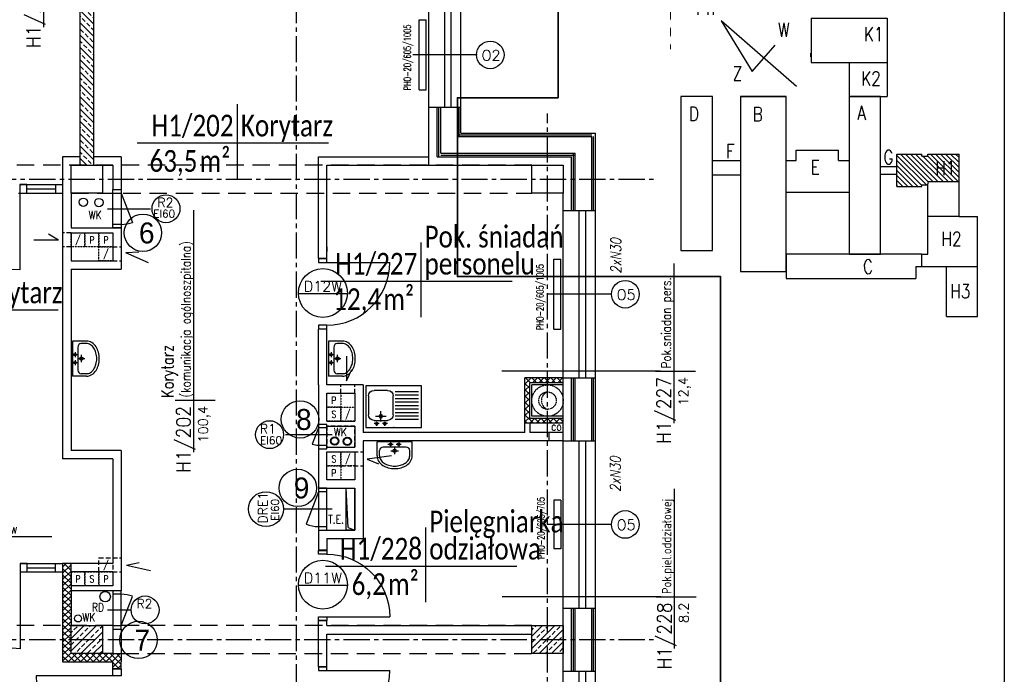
# Model space of a CAD drawing. Header units: millimetres. Extents: x 22487 to 25263, y -970 to 2939.
# Tile 5 of 11: x 23847 to 25257, y -19 to 919. Entities that reach past the tile are written whole.
import ezdxf
from ezdxf.enums import TextEntityAlignment as Align

# ---------------------------------------------------------------- set-up
doc = ezdxf.new("R2010")
doc.units = ezdxf.units.MM
for name, pattern in [('CENTER2', [1.125, 0.75, -0.125, 0.125, -0.125]), ('DASHED', [0.75, 0.5, -0.25]), ('HIDDEN', [0.375, 0.25, -0.125]), ('HIDDEN2', [0.1875, 0.125, -0.0625]), ('Przerywana', [24, 12, -12])]:
    doc.linetypes.add(name, pattern=pattern)
for name, color, linetype, lineweight in [('__zakres', 10, 'Continuous', 35), ('szachty tabelki', 251, 'Continuous', 30), ('ŚCIANY_STARE', 250, 'Continuous', 25)]:
    doc.layers.add(name, color=color, linetype=linetype, lineweight=lineweight)
for name, color, linetype in [('_A_metki', 19, 'Continuous'), ('DOCIEPLENIE', 8, 'Continuous'), ('DRZWIOPIS', 250, 'Continuous'), ('GRAWITACJE', 1, 'HIDDEN2'), ('KONSTRUKCJA', 4, 'Continuous'), ('KRESK', 251, 'Continuous'), ('KRESKOWANIE', 251, 'Continuous'), ('ML-grzejniki', 3, 'Continuous'), ('ML-opis grzejniki', 1, 'Continuous'), ('NAZWY_POM_ARCHITEKTURA', 7, 'Continuous'), ('OKNA', 250, 'Continuous'), ('okna wywietrzaki', 250, 'Continuous'), ('OKNA_OPIS', 7, 'Continuous'), ('OPIS', 7, 'Continuous'), ('OPISY_ARCHITEKTURA', 7, 'Continuous'), ('OSIE', 1, 'CENTER2'), ('PODCIAGI', 251, 'DASHED'), ('s-piony c.o', 1, 'Continuous'), ('SANITARNE', 3, 'Continuous'), ('SCIANY_WEWNETRZNE', 5, 'Continuous'), ('SCIANY_ZEWNĘTRZNE', 5, 'Continuous'), ('SCIANY_ŻELBETOWE', 250, 'Continuous'), ('SLUPY', 250, 'Continuous'), ('SLUSARKA', 7, 'Continuous'), ('SLUSARKA_PPOZ', 7, 'Continuous'), ('STOLDRZWI', 7, 'Continuous'), ('SZACHTY_EL', 250, 'Continuous'), ('TABELKA', 7, 'Continuous'), ('URZĄDZENIA_SANITARNE', 3, 'Continuous'), ('WIDOK', 250, 'Continuous'), ('WODKAN', 3, 'Continuous'), ('ściany_p.pożar_kresk', 1, 'Continuous')]:
    doc.layers.add(name, color=color, linetype=linetype)
doc.styles.add('MM', font='calibri.ttf', dxfattribs={"width": 0.6, "height": 15})
doc.styles.add('ROMAND', font='romand', dxfattribs={"height": 20})
doc.styles.add('ROMANS', font='ROMANS.shx', dxfattribs={"width": 0.6})
doc.styles.add('ROMANT', font='romant', dxfattribs={"height": 20})
doc.linetypes.add('OGRODZENIE1', pattern='A,0.25,-0.1,[133,ltypeshp.shx,S=0.1,R=0,X=-0.1,Y=0],-0.1,1', length=1.45)
doc.linetypes.add('ZIGZAG', pattern='A,0.0001,-0.2,[131,ltypeshp.shx,S=0.2,R=0,X=-0.2,Y=0],-0.4,[131,ltypeshp.shx,S=0.2,R=180,X=0.2,Y=0],-0.2', length=0.8001)
pattern_1 = [(315, (22705.294, -721.09), (8.838835, 8.838835), []), (315, (22709.714, -716.67), (8.838835, 8.838835), [6.25, -3.125])]

# ---------------------------------------------------------------- blocks, each defined once
blk = doc.blocks.new('NR_POMIESZCZENIA')
for p, q in [((0, 33.1), (0, -38.5)), ((-92.9, 0), (193.2, 0))]:
    blk.add_line(p, q)
at = {"style": 'ROMAND', "width": 0.9}
blk.add_attdef('205', text='', height=25, dxfattribs=at).set_placement((-10.2, 5.6), align=Align.RIGHT)
at = {"style": 'ROMANS', "width": 0.8}
for tag, p, height in [('SEKRETARIAT', (17.4, 5.6), 17), ('TERAKOTA', (16.1, -24.6), 12.5), ('FARBA', (17.6, -44.3), 12.5), ('SUFIT', (18.1, -63.8), 12.5)]:
    blk.add_attdef(tag, p, '', height=height, dxfattribs=at)
at = {"style": 'ROMANS'}
blk.add_attdef('25.50', text='', height=17, rotation=0.9, dxfattribs=at).set_placement((-10.3, -24.7), align=Align.RIGHT)
blk = doc.blocks.new('OKNO_SCIANA_1X1')
for p, q in [((0.5, 1.5), (0.5, -0.5)), ((0, 1), (1, 1)), ((0, 0.7), (1, 0.7)), ((0, 0.5), (1, 0.5)), ((0, 0), (1, 0))]:
    blk.add_line(p, q)
blk = doc.blocks.new('umywalka_50')
for p, q in [((25.2, 0), (-25.2, 0)), ((-25.2, -20), (-25.2, 0)), ((25.2, -20), (25.2, 0)), ((-21.6, -20), (-21.6, -12.5)), ((16.6, -7.5), (-16.6, -7.5)), ((-2.2, -3.6), (-9.5, -3.6)), ((-5.8, -0.5), (-5.8, -6.5)), ((-5.3, -12.8), (5.4, -12.8)), ((0, -7.7), (0, -17.6)), ((9.4, -3.6), (2.3, -3.6)), ((5.8, -0.5), (5.8, -6.5)), ((21.6, -20), (21.6, -12.5))]:
    blk.add_line(p, q)
for centre, radius in [((-5.8, -3.6), 1.76), ((0, -12.8), 2.4), ((5.8, -3.6), 1.76)]:
    blk.add_circle(centre, radius)
for centre, radius, start, end in [((-16.6, -12.5), 5, 90, 180), ((16.6, -12.5), 5, 0, 90), ((-11.1, -20), 14.1, 180, 212.8258), ((-5.8, -16.6), 20.4, 212.8258, 237.2956), ((-11.1, -20), 10.5, 180, 212.8258), ((-5.8, -16.6), 16.8, 212.8258, 237.2956), ((5.8, -16.6), 16.8, 302.7044, 327.1742), ((5.8, -16.6), 20.4, 302.7044, 327.1742), ((11.1, -20), 10.5, 327.1742, 0), ((11.1, -20), 14.1, 327.1742, 0), ((-2.3, -11.1), 26.9, 237.2956, 255.1061), ((-2.3, -11.1), 23.3, 237.2956, 255.1061), ((0, -2.5), 35.8, 255.1061, 270), ((0, -2.5), 32.2, 255.1061, 270), ((0, -2.5), 32.2, 270, 284.8939), ((0, -2.5), 35.8, 270, 284.8939), ((2.3, -11.1), 23.3, 284.8939, 302.7044), ((2.3, -11.1), 26.9, 284.8939, 302.7044)]:
    blk.add_arc(centre, radius, start, end)
blk = doc.blocks.new('DRZWI_D11W_90')
for p, q in [((5, 12), (5, 102)), ((50, 40.8), (50, -28.8))]:
    blk.add_line(p, q)
for points in [[(0, 0), (5, 0), (5, 12), (0, 12)], [(95, 0), (100, 0), (100, 12), (95, 12)]]:
    blk.add_lwpolyline(points, close=True)
blk.add_arc((5, 12), 90, 0, 90)
blk = doc.blocks.new('ZLEWOZMYWAK_80_1K')
for p, q in [((-40, 0), (40, 0)), ((-40, -60), (-40, 0)), ((40, 0), (40, -60)), ((-28.2, -10.4), (-8.8, -10.4)), ((-20.7, -5.7), (-28, -5.7)), ((-24.3, -2.6), (-24.3, -8.5)), ((-18.5, -8.8), (-18.5, -23.8)), ((-9.1, -5.7), (-16.2, -5.7)), ((-12.7, -2.6), (-12.7, -8.5)), ((2.3, -11.9), (35.3, -11.9)), ((-36.2, -45.4), (-36.2, -18.4)), ((-26, -16.3), (-11, -16.3)), ((-0.8, -18.4), (-0.8, -45.4)), ((2.3, -16.9), (35.3, -16.9)), ((2.3, -21.9), (35.3, -21.9)), ((2.3, -26.9), (35.3, -26.9)), ((2.3, -31.9), (35.3, -31.9)), ((2.3, -36.9), (35.3, -36.9)), ((2.3, -41.9), (35.3, -41.9)), ((-8.8, -53.4), (-28.2, -53.4)), ((2.3, -46.9), (35.3, -46.9)), ((2.3, -51.9), (35.3, -51.9)), ((40, -60), (-40, -60))]:
    blk.add_line(p, q)
for centre, radius in [((-24.3, -5.7), 1.76), ((-18.5, -16.3), 2.5), ((-12.7, -5.7), 1.76)]:
    blk.add_circle(centre, radius)
for centre, start, end in [((-28.2, -18.4), 90, 180), ((-8.8, -18.4), 0, 90), ((-28.2, -45.4), 180, 270), ((-8.8, -45.4), 270, 0)]:
    blk.add_arc(centre, 8, start, end)
blk.add_point((0, 0))
blk = doc.blocks.new('DP170')
for p, q in [((12, 180), (72, 180)), ((34.8, 95), (-34.8, 95)), ((12, 10), (122, 10))]:
    blk.add_line(p, q)
for points in [[(0, 190), (0, 180), (12, 180), (12, 190)], [(0, 0), (0, 10), (12, 10), (12, 0)]]:
    blk.add_lwpolyline(points, close=True)
for centre, radius, start, end in [((12, 180), 60, 270, 0), ((12, 10), 110, 0.0018, 90.0018)]:
    blk.add_arc(centre, radius, start, end)
blk = doc.blocks.new('SZACHT')
for p, q in [((0, 0), (0, 20)), ((0, 20), (20, 20)), ((20, 20), (20, 0)), ((20, 0), (0, 0))]:
    blk.add_line(p, q)
at = {"style": 'ROMANS', "width": 0.8}
blk.add_attdef('5', text='', height=10, dxfattribs=at).set_placement((10, 9.9), align=Align.MIDDLE)
blk = doc.blocks.new('SZACHT_SUFIT')
at = {"linetype": 'HIDDEN', "ltscale": 26.5}
for p, q in [((0, 0), (0, 20)), ((0, 20), (20, 20)), ((20, 20), (20, 0)), ((20, 0), (0, 0))]:
    blk.add_line(p, q, dxfattribs=at)
at = {"style": 'ROMANS', "width": 0.8}
blk.add_attdef('5', text='', height=10, dxfattribs=at).set_placement((10, 9.9), align=Align.MIDDLE)
blk = doc.blocks.new('*U1771')
at = {"layer": '_A_metki', "color": 1}
for points in [[(50, 21.37), (50, -20)], [(-5.26, 0), (100.46, 0)]]:
    blk.add_lwpolyline(points, dxfattribs=at)
at = {"layer": '_A_metki', "insert": (46.18, -4), "char_height": 12, "width": 19.7618, "attachment_point": 3, "line_spacing_factor": 0.8, "style": 'MM'}
blk.add_mtext('{\\W0.8;m²}', dxfattribs=at)
at = {"layer": '_A_metki', "style": 'MM', "width": 0.8}
for tag, p in [('NAZWA 1', (52, 15)), ('NAZWA 2', (52, 0))]:
    blk.add_attdef(tag, text='', height=12, dxfattribs=at).set_placement(p, align=Align.BOTTOM_LEFT)
for tag, p in [('nr pom.', (48, 0)), ('POW', (24.18, -21.08))]:
    blk.add_attdef(tag, text='', height=12, dxfattribs=at).set_placement(p, align=Align.BOTTOM_RIGHT)
blk.add_attdef('POW.', text='', height=12, dxfattribs=at).set_placement((28, -4), align=Align.TOP_RIGHT)
at = {"layer": '_A_metki', "style": 'MM', "oblique": 15, "width": 0.8}
blk.add_attdef('posadzka', text='', height=12, dxfattribs=at).set_placement((52, -4), align=Align.TOP_LEFT)
blk = doc.blocks.new('A$7E9A6F359240')
at = {"layer": 'KRESK'}
h = blk.add_hatch(dxfattribs=at)
h.set_pattern_fill('ANSI31', color=256, scale=1.6, angle=270, style=0)
h.set_pattern_definition([(315, (13560.2714, -18272.8433), (3.5921024, 3.5921024), [])])
h.paths.add_polyline_path([(398.3, 193.6), (398.3, 233), (353.8, 233), (353.8, 229.8), (345.2, 229.8), (345.2, 233), (309.4, 233), (309.4, 215), (309.4, 204.3), (309.4, 186.4), (345.2, 186.4), (345.2, 188.7), (353.8, 188.7), (354.7, 193.6)])
h.paths.add_polyline_path([(359.2, 196.1), (359.2, 229.5), (400.7, 229.5), (400.7, 196.1)], flags=9)
at = {"layer": 'KONSTRUKCJA', "color": 250}
for p, q in [((186.5, 427.5), (186.5, 364.2)), ((186.5, 427.5), (295.2, 427.5)), ((295.2, 427.5), (295.2, 364.2)), ((185.6, 377.4), (185.6, 372.4)), ((186.5, 364.2), (295.2, 364.2)), ((240.8, 364.2), (240.8, 315.4)), ((295.2, 364.2), (295.2, 315.4)), ((85.3, 315.4), (150.5, 315.4)), ((240.8, 315.4), (240.8, 89.6)), ((286, 315.4), (240.8, 315.4)), ((240.8, 315.4), (295.2, 315.4)), ((286, 89.6), (286, 315.4)), ((165.1, 238.6), (225.8, 238.6)), ((165.1, 223.5), (165.1, 238.6)), ((225.8, 223.5), (225.8, 238.6)), ((309.4, 233), (345.2, 233)), ((309.4, 186.4), (309.4, 233)), ((345.2, 229.8), (345.2, 233)), ((345.2, 229.8), (353.8, 229.8)), ((353.8, 233), (398.3, 233)), ((353.8, 229.8), (353.8, 233)), ((398.3, 143.4), (398.3, 233)), ((45.2, 223.5), (85.3, 223.5)), ((150.5, 223.5), (165.1, 223.5)), ((225.8, 223.5), (240.8, 223.5)), ((286, 215), (309.4, 215)), ((45.2, 203.4), (85.3, 203.4)), ((286, 204.3), (309.4, 204.3)), ((309.4, 186.4), (345.2, 186.4)), ((345.2, 186.4), (345.2, 188.7)), ((345.2, 188.7), (353.8, 188.7)), ((353.8, 188.7), (354.7, 193.6)), ((353.8, 89.6), (353.8, 188.7)), ((354.7, 193.6), (398.3, 193.6)), ((150.5, 178.4), (240.8, 178.4)), ((398.3, 143.4), (353.8, 143.4)), ((398.3, 143.4), (424.8, 143.4)), ((424.8, 0), (424.8, 143.4)), ((345.2, 89.6), (150.5, 89.6)), ((150.5, 89.6), (150.5, 54.5)), ((240.8, 89.6), (286, 89.6)), ((345.2, 71.7), (345.2, 89.6)), ((345.2, 89.6), (353.8, 89.6)), ((336.6, 71.7), (424.8, 71.7)), ((336.6, 71.7), (336.6, 54.5)), ((380.4, 0), (380.4, 71.7)), ((150.5, 54.5), (336.6, 54.5)), ((380.4, 0), (424.8, 0))]:
    blk.add_line(p, q, dxfattribs=at)
for points in [[(0, 315.4), (0, 94.6), (45.2, 94.6), (45.2, 315.4)], [(85.3, 315.4), (85.3, 64.5), (150.5, 64.5), (150.5, 315.4)]]:
    blk.add_lwpolyline(points, close=True, dxfattribs=at)
at = {"layer": 'OPIS', "color": 250, "linetype": 'Continuous'}
for p, q in [((57.4, 423.9), (102.2, 351.5)), ((165.5, 329.8), (57.4, 423.9)), ((102.2, 351.5), (135, 389.2))]:
    blk.add_line(p, q, dxfattribs=at)
at = {"layer": 'KONSTRUKCJA', "color": 250, "style": 'ROMANT', "width": 0.8}
for s, height, p in [('K1', 20.07, (261.9, 404.7)), ('K2', 20.07, (258, 341.3)), ('D', 20.1, (11.4, 290.7)), ('B', 20.1, (102.7, 290)), ('A', 20.1, (252.6, 291.9)), ('F', 20.1, (64.5, 236.9)), ('G', 20.1, (289.9, 228.5)), ('E', 20.1, (185.7, 214.1)), ('H1', 20.07, (364.3, 212.8)), ('H2', 20.07, (373, 111.3)), ('H3', 20.07, (385.6, 36.5))]:
    blk.add_text(s, height=height, dxfattribs=at).set_placement(p, align=Align.MIDDLE_LEFT)
blk.add_text('C', height=20.1, rotation=1.9795, dxfattribs=at).set_placement((260.6, 71.3), align=Align.MIDDLE_LEFT)
at = {"layer": 'OPIS', "color": 250, "style": 'ROMANT', "width": 0.8}
for s, height, p in [('Pn', 20.07, (21.3, 442.4)), ('W', 20.1, (139, 411)), ('Z', 20.1, (74.1, 348.2))]:
    blk.add_text(s, height=height, dxfattribs=at).set_placement(p, align=Align.MIDDLE_LEFT)

msp = doc.modelspace()

# ---------------------------------------------------------------- hatches: boundary and pattern name
at = {"layer": 'KRESKOWANIE'}
h = msp.add_hatch(dxfattribs=at)
h.set_pattern_fill('BRASS', color=256, scale=50, angle=315, style=0)
h.set_pattern_definition(pattern_1)
h.paths.add_polyline_path([(23952.7, 1028.2), (23942.7, 1028.2), (23942.7, 740.7), (23952.7, 740.7)])
h.paths.add_polyline_path([(23942.7, 1028.2), (23932.7, 1028.2), (23932.7, 740.7), (23942.7, 740.7)])
h = msp.add_hatch(dxfattribs=at)
h.set_pattern_fill('BRASS', color=256, scale=50, angle=315, style=0)
h.set_pattern_definition(pattern_1)
h.paths.add_polyline_path([(23942.7, 710.7), (23952.7, 710.7), (23952.7, 740.7), (23942.7, 740.7)])
h.paths.add_polyline_path([(23932.7, 710.7), (23942.7, 710.7), (23942.7, 740.7), (23932.7, 740.7)])
h = msp.add_hatch(dxfattribs=at)
h.set_pattern_fill('BRASS', color=256, scale=50, angle=45, style=0)
h.set_pattern_definition([(45, (40101.712, -1800.323), (-8.838835, 8.838835), []), (45, (40097.292, -1795.904), (-8.838835, 8.838835), [6.25, -3.125])])
h.paths.add_polyline_path([(23942.7, 50.7), (23920.2, 50.7), (23920.2, 30.7), (23942.7, 30.7)])
h.paths.add_polyline_path([(23965.2, 50.7), (23942.7, 50.7), (23942.7, 30.7), (23965.2, 30.7)])
h.paths.add_polyline_path([(23965.2, 30.7), (23942.7, 30.7), (23942.7, 10.7), (23965.2, 10.7)])
h.paths.add_polyline_path([(23942.7, 30.7), (23920.2, 30.7), (23920.2, 10.7), (23942.7, 10.7)])
h = msp.add_hatch(dxfattribs=at)
h.set_pattern_fill('BRASS', color=256, scale=50, angle=45, style=0)
h.set_pattern_definition([(45, (40103.73, -1800.323), (-8.838835, 8.838835), []), (45, (40099.31, -1795.904), (-8.838835, 8.838835), [6.25, -3.125])])
h.paths.add_polyline_path([(24602.7, 50.7), (24580.2, 50.7), (24580.2, 30.7), (24602.7, 30.7)])
h.paths.add_polyline_path([(24625.2, 50.7), (24602.7, 50.7), (24602.7, 30.7), (24625.2, 30.7)])
h.paths.add_polyline_path([(24625.2, 30.7), (24602.7, 30.7), (24602.7, 10.7), (24625.2, 10.7)])
h.paths.add_polyline_path([(24602.7, 30.7), (24580.2, 30.7), (24580.2, 10.7), (24602.7, 10.7)])
at = {"layer": 'ściany_p.pożar_kresk', "ltscale": 50}
h = msp.add_hatch(dxfattribs=at)
h.set_pattern_fill('NET', color=256, scale=2, angle=45, style=0)
h.set_pattern_definition([(45, (29191.207, -15843.5863), (-4.490128, 4.490128), []), (135, (29191.207, -15843.5863), (-4.490128, -4.490128), [])])
h.paths.add_polyline_path([(24602.7, 405.7), (24570.2, 405.7), (24570.2, 340.7), (24577.2, 340.7), (24602.7, 340.7), (24602.7, 347.7), (24577.2, 347.7), (24577.2, 398.7), (24602.7, 398.7)])
h.paths.add_polyline_path([(24625.2, 405.7), (24602.7, 405.7), (24602.7, 398.7), (24625.2, 398.7)])
h.paths.add_polyline_path([(24625.2, 347.7), (24602.7, 347.7), (24602.7, 340.7), (24625.2, 340.7)])
h = msp.add_hatch(dxfattribs=at)
h.set_pattern_fill('NET', color=256, scale=2, angle=45, style=0)
h.set_pattern_definition([(45, (21940.659, -6942.751), (-4.490128, 4.490128), []), (135, (21940.659, -6942.751), (-4.490128, -4.490128), [])])
h.paths.add_polyline_path([(23920.3, 139.7), (23908.3, 139.7), (23908.3, 50.7), (23920.3, 50.7), (23920.3, 100.7), (23920.3, 107.7), (23920.3, 127.7)])
h.paths.add_polyline_path([(23920.3, 50.7), (23908.3, 50.7), (23908.3, 30.7), (23920.3, 30.7)])
h.paths.add_polyline_path([(23920.3, 30.7), (23908.3, 30.7), (23908.3, -1.3), (23942.7, -1.3), (23942.7, 10.7), (23920.3, 10.7)])
h.paths.add_polyline_path([(23992.3, 10.7), (23980.3, 10.7), (23965.3, 10.7), (23942.7, 10.7), (23942.7, -1.3), (23980.3, -1.3), (23980.3, -11.3), (23992.3, -11.3), (23992.3, -1.3)])

# ---------------------------------------------------------------- linework, layer by layer
at = {"layer": '__zakres', "linetype": 'OGRODZENIE1', "ltscale": 40}
msp.add_lwpolyline([(22738.8, 2815), (23959.9, 2815), (23952.7, 1745.2), (24427.5, 1745.2), (24429.1, 1125.4), (24617.7, 1125.4), (24617.7, 807.2), (24473.7, 807.2), (24473.7, 551), (24850.4, 551), (24850.4, -716.4), (22738.8, -717.3), (22738.8, 2815)], dxfattribs=at)
at = {"layer": 'DOCIEPLENIE', "ltscale": 0.2}
for p, q in [((24444.7, 722.7), (24444.7, 793.7)), ((24449.7, 727.7), (24449.7, 793.7)), ((24478.7, 756.7), (24478.7, 793.7)), ((24478.7, 756.7), (24671.2, 756.7)), ((24671.2, 645.7), (24671.2, 756.7)), ((24444.7, 722.7), (24637.2, 722.7)), ((24449.7, 727.7), (24642.2, 727.7)), ((24637.2, 645.7), (24637.2, 722.7)), ((24642.2, 645.7), (24642.2, 727.7)), ((24637.2, 315.7), (24637.2, 405.7)), ((24642.2, 315.7), (24642.2, 405.7)), ((24671.2, 315.7), (24671.2, 405.7)), ((24637.2, -14.3), (24637.2, 75.7)), ((24642.2, -14.3), (24642.2, 75.7)), ((24671.2, -14.3), (24671.2, 75.7))]:
    msp.add_line(p, q, dxfattribs=at)
at = {"layer": 'DOCIEPLENIE', "linetype": 'ZIGZAG', "ltscale": 5}
for p, q in [((24447.2, 722.7), (24447.2, 793.7)), ((24476.2, 751.7), (24476.2, 793.7)), ((24473.7, 754.2), (24666.2, 754.2)), ((24668.7, 645.7), (24668.7, 751.7)), ((24449.7, 725.2), (24642.2, 725.2)), ((24639.7, 645.7), (24639.7, 727.7)), ((24639.7, 315.7), (24639.7, 405.7)), ((24668.7, 315.7), (24668.7, 405.7)), ((24639.7, -14.3), (24639.7, 75.7)), ((24668.7, -14.3), (24668.7, 75.7))]:
    msp.add_line(p, q, dxfattribs=at)
at = {"layer": 'DRZWIOPIS'}
for centre, radius in [((24056.3, 648.2), 20), ((24281, 527.4), 35), ((24204.6, 324.4), 20), ((24199.6, 217.7), 25), ((24281, 109.4), 35), ((24026.4, 73.2), 20)]:
    msp.add_circle(centre, radius, dxfattribs=at)
at = {"layer": 'GRAWITACJE', "color": 3, "linetype": 'Continuous'}
for p, q in [((23887.9, 612.2), (23902.4, 603.4)), ((23866.9, 603.4), (23902.4, 603.4)), ((24017.4, 585.8), (23998.9, 585.2)), ((24031.2, 570.7), (23998.9, 585.2)), ((24314.8, 436.8), (24314.8, 401.4)), ((24314.8, 401.4), (24322.4, 417.7)), ((24379.4, 293.9), (24344.3, 289.1)), ((24344.3, 289.1), (24360.7, 282.7)), ((24018.1, 140.7), (23999.6, 136.9)), ((24034.2, 129.1), (23999.6, 136.9))]:
    msp.add_line(p, q, dxfattribs=at)
at = {"layer": 'GRAWITACJE', "ltscale": 50}
for p, q in [((23920.3, 613.7), (23908.3, 613.7)), ((23920.3, 593.7), (23908.3, 593.7)), ((23980.3, 593.7), (23992.3, 593.7)), ((23980.3, 573.7), (23992.3, 573.7)), ((24306.7, 383.7), (24306.7, 395.7)), ((24326.7, 383.7), (24326.7, 395.7)), ((24306.7, 299.7), (24338.7, 299.7)), ((24306.7, 279.7), (24338.7, 279.7)), ((23980.4, 147.7), (23992.3, 147.7)), ((23980.3, 127.7), (23992.3, 127.7))]:
    msp.add_line(p, q, dxfattribs=at)
at = {"layer": 'ML-grzejniki', "ltscale": 50}
for p, q in [((24419, 818.7), (24419, 918.7)), ((24419, 918.7), (24429, 918.7)), ((24429, 818.7), (24429, 918.7)), ((24419, 818.7), (24429, 818.7)), ((24611.5, 475.7), (24611.5, 575.7)), ((24611.5, 575.7), (24621.5, 575.7)), ((24621.5, 475.7), (24621.5, 575.7)), ((24611.5, 475.7), (24621.5, 475.7)), ((24621.5, 230.7), (24611.5, 230.7)), ((24611.5, 230.7), (24611.5, 160.7)), ((24621.5, 230.7), (24621.5, 160.7)), ((24621.5, 160.7), (24611.5, 160.7))]:
    msp.add_line(p, q, dxfattribs=at)
at = {"layer": 'NAZWY_POM_ARCHITEKTURA'}
for p, q in [((24096, 528.3), (24096, 646.1)), ((24764.5, 415.3), (24537.2, 415.3)), ((24765.2, 92.1), (24537.9, 92.1))]:
    msp.add_line(p, q, dxfattribs=at)
at = {"layer": 'OKNA_OPIS', "linetype": 'Continuous'}
for centre in [(24520.6, 868.7), (24714, 525.7), (24714, 195.7)]:
    msp.add_circle(centre, 19.8, dxfattribs=at)
at = {"layer": 'OPISY_ARCHITEKTURA', "linetype": 'Przerywana', "lineweight": 9}
msp.add_line((24779, 2203.4), (24779, 877.1), dxfattribs=at)
at = {"layer": 'OSIE', "ltscale": 50}
for p, q in [((24242.7, 1289.3), (24242.7, -860.4)), ((24602.7, -860.4), (24602.7, 784.7)), ((22566.8, 690.7), (24759.8, 690.7)), ((22566.8, 30.7), (24759.8, 30.7))]:
    msp.add_line(p, q, dxfattribs=at)
at = {"layer": 'PODCIAGI', "ltscale": 50}
for p, q in [((24580.2, 710.7), (22957.2, 710.7)), ((22945.2, 670.7), (24580.2, 670.7)), ((24580.2, 50.7), (22940.4, 50.7)), ((23992.3, 10.7), (24580.2, 10.7))]:
    msp.add_line(p, q, dxfattribs=at)
at = {"layer": 's-piony c.o', "ltscale": 50}
msp.add_line((24605.2, 315.7), (24605.2, 327.7), dxfattribs=at)
at = {"layer": 'SCIANY_WEWNETRZNE', "ltscale": 50}
for p, q in [((24625.2, 347.7), (24577.2, 347.7)), ((24625.2, 340.7), (24577.2, 340.7))]:
    msp.add_line(p, q, dxfattribs=at)
at = {"layer": 'SCIANY_WEWNETRZNE', "color": 2, "ltscale": 50}
msp.add_line((24625.2, 350.7), (24580.2, 350.7), dxfattribs=at)
at = {"layer": 'SCIANY_ZEWNĘTRZNE'}
for p, q in [((24432.7, 793.7), (24478.7, 793.7)), ((24432.7, 710.7), (24432.7, 793.7)), ((24473.7, 751.7), (24473.7, 793.7)), ((24473.7, 751.7), (24666.2, 751.7)), ((24666.2, 645.7), (24666.2, 751.7)), ((24432.7, 710.7), (24580.2, 710.7)), ((24625.2, 645.7), (24625.2, 670.7)), ((24625.2, 645.7), (24671.2, 645.7)), ((24660.2, 645.7), (24670.2, 645.7)), ((24625.2, 315.7), (24625.2, 405.7)), ((24625.2, 405.7), (24671.2, 405.7)), ((24666.2, 315.7), (24666.2, 405.7)), ((24625.2, 315.7), (24671.2, 315.7)), ((24625.2, -14.3), (24625.2, 75.7)), ((24625.2, 75.7), (24671.2, 75.7)), ((24666.2, -14.3), (24666.2, 75.7)), ((24625.2, -14.3), (24671.2, -14.3))]:
    msp.add_line(p, q, dxfattribs=at)
at = {"layer": 'SCIANY_ŻELBETOWE'}
for p, q in [((23932.7, 1073.2), (23932.7, 710.7)), ((23952.7, 1073.2), (23952.7, 710.7))]:
    msp.add_line(p, q, dxfattribs=at)
at = {"layer": 'SLUPY'}
for points in [[(23920.3, 710.7), (23965.3, 710.7), (23965.3, 670.7), (23920.3, 670.7)], [(24580.2, 710.7), (24625.2, 710.7), (24625.2, 670.7), (24580.2, 670.7)], [(23920.3, 50.7), (23965.3, 50.7), (23965.3, 10.7), (23920.3, 10.7)], [(24580.2, 50.7), (24625.2, 50.7), (24625.2, 10.7), (24580.2, 10.7)]]:
    msp.add_lwpolyline(points, close=True, dxfattribs=at)
at = {"layer": 'SLUSARKA', "ltscale": 50}
for p, q in [((23847.2, 682.7), (23908.2, 682.7)), ((23898.2, 682.7), (23898.2, 670.7)), ((23847.2, 670.7), (23908.2, 670.7)), ((23857.2, 676.7), (23898.2, 676.7))]:
    msp.add_line(p, q, dxfattribs=at)
at = {"layer": 'SLUSARKA_PPOZ', "ltscale": 50}
for p, q in [((23847.3, 139.7), (23908.3, 139.7)), ((23847.3, 127.7), (23908.3, 127.7)), ((23857.3, 133.7), (23898.3, 133.7)), ((23898.3, 127.7), (23898.3, 139.7))]:
    msp.add_line(p, q, dxfattribs=at)
at = {"layer": 'STOLDRZWI'}
for p, q in [((23992.3, 670.7), (24008.4, 628.7)), ((23972.5, 648.2), (24034, 648.2)), ((24294.5, 324.4), (24227.3, 324.4)), ((24274.7, 334.2), (24265.8, 310.9)), ((24274.7, 242.7), (24256.8, 196)), ((24274.7, 242.7), (24256.8, 196)), ((24294.5, 217.7), (24226, 217.7)), ((23992.3, 50.7), (24008.4, 92.7)), ((23972.5, 73.2), (24006.4, 73.2))]:
    msp.add_line(p, q, dxfattribs=at)
for points in [[(23980.3, 620.7), (23980.3, 675.7), (23992.3, 675.7), (23992.3, 620.7)], [(23980.3, 625.7), (23980.3, 670.7), (23992.3, 670.7), (23992.3, 625.7)], [(24286.7, 304.2), (24286.7, 339.2), (24274.7, 339.2), (24274.7, 304.2)], [(24286.7, 309.2), (24286.7, 334.2), (24274.7, 334.2), (24274.7, 309.2)], [(24286.7, 187.7), (24286.7, 247.7), (24274.7, 247.7), (24274.7, 187.7)], [(24286.7, 187.7), (24286.7, 247.7), (24274.7, 247.7), (24274.7, 187.7)], [(24286.7, 192.7), (24286.7, 242.7), (24274.7, 242.7), (24274.7, 192.7)], [(24286.7, 192.7), (24286.7, 242.7), (24274.7, 242.7), (24274.7, 192.7)], [(23980.3, 100.7), (23980.3, 45.7), (23992.3, 45.7), (23992.3, 100.7)], [(23980.3, 95.7), (23980.3, 50.7), (23992.3, 50.7), (23992.3, 95.7)]]:
    msp.add_lwpolyline(points, close=True, dxfattribs=at)
for centre, radius, start, end in [((23992.3, 670.7), 45, 270, 290.9697), ((24274.7, 334.2), 25, 249.0303, 270), ((24274.7, 242.7), 50, 249.0303, 270), ((24274.7, 242.7), 50, 249.0303, 270), ((23992.3, 50.7), 45, 69.0303, 90)]:
    msp.add_arc(centre, radius, start, end, dxfattribs=at)
at = {"layer": 'szachty tabelki', "ltscale": 25}
for centre in [(24023.3, 613.7), (24248.2, 346.3), (24245, 248.1), (24017, 30.2)]:
    msp.add_circle(centre, 26.8, dxfattribs=at)
at = {"layer": 'SZACHTY_EL'}
for q in [(24314.2, 247.7), (24326.7, 187.7)]:
    msp.add_line((24317, 191.2), q, dxfattribs=at)
at = {"layer": 'SZACHTY_EL', "linetype": 'HIDDEN2', "ltscale": 50}
msp.add_lwpolyline([(24286.7, 306.7), (24326.7, 306.7), (24326.7, 336.7), (24286.7, 336.7)], close=True, dxfattribs=at)
at = {"layer": 'SZACHTY_EL'}
msp.add_lwpolyline([(24314.2, 187.7), (24314.2, 247.7), (24326.7, 247.7), (24326.7, 187.7)], close=True, dxfattribs=at)
msp.add_lwpolyline([(24314.2, 187.7), (24314.2, 247.7), (24326.7, 247.7), (24326.7, 187.7)], close=True, dxfattribs=at)
at = {"layer": 'TABELKA', "ltscale": 25}
msp.add_line((25256.8, 2938.7), (25256.8, -970.2), dxfattribs=at)
at = {"layer": 'WIDOK'}
msp.add_line((24274.7, 247.7), (24274.7, 187.7), dxfattribs=at)
at = {"layer": 'WODKAN'}
for centre, radius in [((23937.9, 657.5), 6), ((23960.3, 657), 6), ((24297.9, 315.3), 6), ((24297.9, 315.3), 5), ((24316.1, 314.8), 6), ((24316.1, 314.8), 5), ((23969.2, 92.2), 7.5), ((23930.4, 61), 5)]:
    msp.add_circle(centre, radius, dxfattribs=at)
at = {"layer": 'WODKAN', "linetype": 'HIDDEN2'}
for radius in [22.5, 12.5]:
    msp.add_circle((24602.7, 373.2), radius, dxfattribs=at)
msp.add_arc((24607.1, 373.2), 13.2, 109.108, 250.892, dxfattribs=at)
at = {"layer": 'ściany_p.pożar_kresk', "ltscale": 50}
for p, q in [((24577.2, 340.7), (24570.2, 340.7)), ((23920.3, 127.7), (23920.3, 139.7)), ((23920.3, 107.7), (23920.3, 100.7)), ((23980.3, 10.7), (23992.3, 10.7))]:
    msp.add_line(p, q, dxfattribs=at)
at = {"layer": 'ŚCIANY_STARE'}
for p, q in [((23908.3, 722.7), (23908.3, 289.7)), ((23932.7, 722.7), (23908.3, 722.7)), ((23992.3, 722.7), (23952.7, 722.7)), ((23992.3, 722.7), (23992.3, 675.7)), ((23992.3, 722.7), (23992.3, 675.7)), ((24274.7, 722.7), (24407.7, 722.7)), ((24274.7, 576.7), (24274.7, 722.7)), ((24407.7, 722.7), (24432.7, 722.7)), ((23965.3, 710.7), (23980.3, 710.7)), ((23980.3, 710.7), (23980.3, 675.7)), ((23980.3, 710.7), (23980.3, 675.7)), ((24286.7, 710.7), (24407.7, 710.7)), ((24286.7, 576.7), (24286.7, 710.7)), ((24407.7, 710.7), (24432.7, 710.7)), ((23920.3, 670.7), (23920.3, 620.7)), ((23920.3, 670.7), (23920.3, 620.7)), ((23980.3, 675.7), (23992.3, 675.7)), ((23920.3, 620.7), (23992.3, 620.7)), ((23992.3, 620.7), (23992.3, 561.7)), ((23920.3, 613.7), (23920.3, 573.7)), ((23920.3, 613.7), (23980.3, 613.7)), ((23920.3, 613.7), (23920.3, 593.7)), ((23980.3, 613.7), (23980.3, 573.7)), ((24286.7, 593.7), (24286.7, 586.7)), ((23920.3, 573.7), (23980.3, 573.7)), ((24286.7, 576.7), (24274.7, 576.7)), ((23920.3, 561.7), (23920.3, 301.7)), ((23920.3, 561.7), (23992.3, 561.7)), ((24286.7, 475.7), (24274.7, 475.7)), ((24274.7, 395.7), (24274.7, 475.7)), ((24286.7, 395.7), (24286.7, 475.7)), ((24274.7, 395.7), (24274.7, 247.7)), ((24338.7, 395.7), (24286.7, 395.7)), ((24338.7, 395.7), (24338.7, 327.7)), ((24625.2, 405.7), (24570.2, 405.7)), ((24570.2, 327.7), (24570.2, 405.7)), ((24625.2, 398.7), (24577.2, 398.7)), ((24577.2, 347.7), (24577.2, 398.7)), ((24286.7, 383.7), (24326.7, 383.7)), ((24286.7, 343.7), (24286.7, 383.7)), ((24326.7, 383.7), (24326.7, 343.7)), ((24286.7, 343.7), (24326.7, 343.7)), ((24577.2, 340.7), (24577.2, 327.7)), ((24286.7, 336.7), (24326.7, 336.7)), ((24286.7, 306.7), (24286.7, 336.7)), ((24326.7, 336.7), (24326.7, 306.7)), ((24570.2, 327.7), (24338.7, 327.7)), ((24625.2, 327.7), (24577.2, 327.7)), ((24625.2, 315.7), (24338.7, 315.7)), ((24338.7, 315.7), (24338.7, 175.7)), ((23992.3, 301.7), (23920.3, 301.7)), ((23992.3, 301.7), (23992.3, 100.7)), ((24286.7, 306.7), (24326.7, 306.7)), ((24286.7, 299.7), (24326.7, 299.7)), ((24286.7, 259.7), (24286.7, 299.7)), ((23980.3, 289.7), (23908.3, 289.7)), ((23980.3, 289.7), (23980.3, 139.7)), ((24326.7, 259.7), (24286.7, 259.7)), ((24274.7, 247.7), (24326.7, 247.7)), ((24326.7, 187.7), (24326.7, 247.7)), ((24274.7, 187.7), (24326.7, 187.7)), ((24274.7, 187.7), (24274.7, 158.7)), ((24286.7, 175.7), (24338.7, 175.7)), ((24286.7, 175.7), (24286.7, 158.7)), ((24286.7, 158.7), (24274.7, 158.7)), ((23980.3, 139.7), (23908.3, 139.7)), ((23908.3, 139.7), (23908.3, -1.3)), ((23920.3, 127.7), (23920.3, 107.7)), ((23980.3, 127.7), (23920.3, 127.7)), ((23920.3, 127.7), (23920.3, 107.7)), ((23980.3, 127.7), (23980.3, 107.7)), ((23980.3, 107.7), (23920.3, 107.7)), ((23992.3, 100.7), (23920.3, 100.7)), ((23920.3, 100.7), (23920.3, 50.7)), ((24286.7, 57.7), (24274.7, 57.7)), ((24274.7, -8.3), (24274.7, 57.7)), ((24286.7, 50.7), (24286.7, 57.7)), ((23980.3, 45.7), (23980.3, 10.7)), ((23992.3, 45.7), (23992.3, -1.3)), ((24286.7, 50.7), (24580.2, 50.7)), ((24286.7, 38.7), (24580.2, 38.7)), ((24286.7, -8.3), (24286.7, 38.7)), ((23980.3, 10.7), (23965.3, 10.7)), ((23908.3, -1.3), (23980.3, -1.3)), ((23980.3, -11.3), (23980.3, -1.3)), ((23992.3, -11.3), (23980.3, -11.3)), ((23992.3, -11.3), (23992.3, -1.3)), ((24286.7, -8.3), (24274.7, -8.3)), ((24274.7, -8.3), (24286.7, -8.3))]:
    msp.add_line(p, q, dxfattribs=at)
at = {"layer": 'ŚCIANY_STARE', "color": 2}
for p in [(24625.2, 395.7), (24580.2, 350.7)]:
    msp.add_line(p, (24580.2, 395.7), dxfattribs=at)
at = {"layer": 'ŚCIANY_STARE', "ltscale": 50}
msp.add_line((24326.7, 299.7), (24326.7, 259.7), dxfattribs=at)

# ---------------------------------------------------------------- block references
at = {"layer": '_A_metki'}
ref = msp.add_blockref('*U1771', (24028.7, 742.5), dxfattribs=dict(at, xscale=2.592, yscale=2.592, zscale=2.592))
ref.add_attrib('NAZWA 2', 'Korytarz', dxfattribs={"height": 31.1, "style": 'MM', "width": 0.8}).set_placement((24163.5, 742.5), align=Align.BOTTOM_LEFT)
ref.add_attrib('nr pom.', 'H1/202', dxfattribs={"height": 31.1, "style": 'MM', "width": 0.8}).set_placement((24153.1, 742.5), align=Align.BOTTOM_RIGHT)
ref.add_attrib('POW.', '63,5', dxfattribs={"height": 31.1, "style": 'MM', "width": 0.8}).set_placement((24101.3, 732.2), align=Align.TOP_RIGHT)
ref = msp.add_blockref('*U1771', (24291.8, 544.5), dxfattribs=dict(at, xscale=2.592, yscale=2.592, zscale=2.592))
ref.add_attrib('NAZWA 2', 'personelu', dxfattribs={"height": 31.1, "style": 'MM', "width": 0.8}).set_placement((24426.6, 544.5), align=Align.BOTTOM_LEFT)
ref.add_attrib('NAZWA 1', 'Pok. śniadań', dxfattribs={"height": 31.104, "style": 'MM', "width": 0.8}).set_placement((24426.6, 583.3), align=Align.BOTTOM_LEFT)
ref.add_attrib('nr pom.', 'H1/227', dxfattribs={"height": 31.1, "style": 'MM', "width": 0.8}).set_placement((24416.2, 544.5), align=Align.BOTTOM_RIGHT)
ref.add_attrib('POW.', '12,4', dxfattribs={"height": 31.1, "style": 'MM', "width": 0.8}).set_placement((24364.4, 534.1), align=Align.TOP_RIGHT)
ref = msp.add_blockref('*U1771', (23641.3, 503.4), dxfattribs=dict(at, xscale=2.592, yscale=2.592, zscale=2.592))
ref.add_attrib('NAZWA 2', 'Korytarz', dxfattribs={"height": 31.1, "style": 'MM', "width": 0.8}).set_placement((23776.1, 503.4), align=Align.BOTTOM_LEFT)
ref.add_attrib('nr pom.', 'H1/203', dxfattribs={"height": 31.1, "style": 'MM', "width": 0.8}).set_placement((23765.7, 503.4), align=Align.BOTTOM_RIGHT)
ref.add_attrib('POW.', '16,2', dxfattribs={"height": 31.1, "style": 'MM', "width": 0.8}).set_placement((23713.9, 493), align=Align.TOP_RIGHT)
ref = msp.add_blockref('*U1771', (24298.5, 136.1), dxfattribs=dict(at, xscale=2.592, yscale=2.592, zscale=2.592))
ref.add_attrib('NAZWA 2', 'odziałowa', dxfattribs={"height": 31.1, "style": 'MM', "width": 0.8}).set_placement((24433.3, 136.1), align=Align.BOTTOM_LEFT)
ref.add_attrib('NAZWA 1', 'Pielęgniarka', dxfattribs={"height": 31.104, "style": 'MM', "width": 0.8}).set_placement((24433.3, 175), align=Align.BOTTOM_LEFT)
ref.add_attrib('nr pom.', 'H1/228', dxfattribs={"height": 31.1, "style": 'MM', "width": 0.8}).set_placement((24422.9, 136.1), align=Align.BOTTOM_RIGHT)
ref.add_attrib('POW.', '6,2', dxfattribs={"height": 31.1, "style": 'MM', "width": 0.8}).set_placement((24371.1, 125.7), align=Align.TOP_RIGHT)
at = {"layer": 'GRAWITACJE', "linetype": 'Continuous'}
for name, p, values in [('SZACHT', (23920.3, 593.7), {'5': '/'}), ('SZACHT', (23940.3, 593.7), {'5': 'P'}), ('SZACHT', (23960.3, 593.7), {'5': 'P'}), ('SZACHT', (23960.3, 573.7), {'5': '/'}), ('SZACHT', (24286.7, 363.7), {'5': 'P'}), ('SZACHT', (24286.7, 343.7), {'5': 'S'}), ('SZACHT', (24306.7, 343.7), {'5': '/'}), ('SZACHT', (24286.7, 279.7), {'5': 'S'}), ('SZACHT', (24306.7, 279.7), {'5': '/'}), ('SZACHT', (24286.7, 259.7), {'5': 'P'}), ('SZACHT_SUFIT', (23960.3, 127.7), {'5': '/'}), ('SZACHT', (23920.3, 107.7), {'5': 'P'}), ('SZACHT', (23940.3, 107.7), {'5': 'S'}), ('SZACHT', (23960.3, 107.7), {'5': 'P'})]:
    msp.add_blockref(name, p, dxfattribs=at).add_auto_attribs(values)
at = {"layer": 'NAZWY_POM_ARCHITEKTURA'}
ref = msp.add_blockref('NR_POMIESZCZENIA', (23881.2, 982.5), dxfattribs=dict(at, xscale=0.8000000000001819, yscale=0.8000000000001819, zscale=0.8000000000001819, rotation=90))
ref.add_attrib('205', 'H1/209', dxfattribs={"layer": '0', "height": 20, "rotation": 90, "style": 'ROMAND', "width": 0.9}).set_placement((23876.6, 974.3), align=Align.RIGHT)
ref.add_attrib('25.50', '45,4', dxfattribs={"layer": '0', "height": 13.6, "rotation": 90.9, "style": 'ROMANS'}).set_placement((23901, 974.2), align=Align.RIGHT)
ref.add_attrib('SEKRETARIAT', 'Korytarz', (23876.6, 986.5), dxfattribs={"layer": '0', "height": 13.6, "rotation": 90, "style": 'ROMANS', "width": 0.8})
ref = msp.add_blockref('NR_POMIESZCZENIA', (24096, 373.7), dxfattribs=dict(at, xscale=0.8000000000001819, yscale=0.8000000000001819, zscale=0.8000000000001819, rotation=90))
ref.add_attrib('205', 'H1/202', dxfattribs={"layer": '0', "height": 20, "rotation": 90, "style": 'ROMAND', "width": 0.9}).set_placement((24091.5, 365.5), align=Align.RIGHT)
ref.add_attrib('25.50', '100,4', dxfattribs={"layer": '0', "height": 13.6, "rotation": 90.9, "style": 'ROMANS'}).set_placement((24115.8, 365.5), align=Align.RIGHT)
ref.add_attrib('SEKRETARIAT', '(komunikacja ogólnoszpitalna)', (24091.5, 377.7), dxfattribs={"layer": '0', "height": 13.6, "rotation": 90, "style": 'ROMANS', "width": 0.8})
ref = msp.add_blockref('NR_POMIESZCZENIA', (24783.9, 415.3), dxfattribs=dict(at, xscale=0.7999999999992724, yscale=0.7999999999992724, zscale=0.7999999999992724, rotation=90))
ref.add_attrib('205', 'H1/227', dxfattribs={"layer": '0', "height": 20, "rotation": 90, "style": 'ROMAND', "width": 0.9}).set_placement((24779.4, 407.1), align=Align.RIGHT)
ref.add_attrib('25.50', '12,4', dxfattribs={"layer": '0', "height": 13.6, "rotation": 90.9, "style": 'ROMANS'}).set_placement((24803.7, 407), align=Align.RIGHT)
ref.add_attrib('SEKRETARIAT', 'Pok.sniadan pers.', (24779.4, 419.3), dxfattribs={"layer": '0', "height": 13.6, "rotation": 90, "style": 'ROMANS', "width": 0.8})
ref = msp.add_blockref('NR_POMIESZCZENIA', (24784.6, 92.1), dxfattribs=dict(at, xscale=0.7999999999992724, yscale=0.7999999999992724, zscale=0.7999999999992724, rotation=90))
ref.add_attrib('205', 'H1/228', dxfattribs={"layer": '0', "height": 20, "rotation": 90, "style": 'ROMAND', "width": 0.9}).set_placement((24780.1, 83.9), align=Align.RIGHT)
ref.add_attrib('25.50', '8.2', dxfattribs={"layer": '0', "height": 13.6, "rotation": 90.9, "style": 'ROMANS'}).set_placement((24804.4, 83.8), align=Align.RIGHT)
ref.add_attrib('SEKRETARIAT', 'Pok.piel.oddziałowej', (24780.1, 96.1), dxfattribs={"layer": '0', "height": 13.6, "rotation": 90, "style": 'ROMANS', "width": 0.8})
ref = msp.add_blockref('NR_POMIESZCZENIA', (23738.1, 178.4), dxfattribs=dict(at, xscale=0.7999999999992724, yscale=0.7999999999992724, zscale=0.7999999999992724))
ref.add_attrib('205', 'H1/208', dxfattribs={"layer": '0', "height": 20, "style": 'ROMAND', "width": 0.9}).set_placement((23730, 182.9), align=Align.RIGHT)
ref.add_attrib('25.50', '1,5', dxfattribs={"layer": '0', "height": 13.6, "rotation": 0.9, "style": 'ROMANS'}).set_placement((23729.9, 158.6), align=Align.RIGHT)
ref.add_attrib('SEKRETARIAT', 'WC pacjentów', (23742.2, 182.9), dxfattribs={"layer": '0', "height": 13.6, "style": 'ROMANS', "width": 0.8})
at = {"layer": 'OKNA'}
for p, xscale, yscale, zscale, rotation in [((24432.7, 793.7), 149.9999999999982, -46.00000000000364, 149.9999999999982, 89.99999999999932), ((24625.2, 405.7), 239.9999999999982, -46, 239.9999999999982, 89.99999999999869), ((24625.2, 75.7), 239.9999999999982, -46, 239.9999999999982, 89.99999999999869), ((24625.2, -254.3), 239.9999999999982, -46, 239.9999999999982, 89.99999999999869)]:
    msp.add_blockref('OKNO_SCIANA_1X1', p, dxfattribs=dict(at, xscale=xscale, yscale=yscale, zscale=zscale, rotation=rotation))
at = {"layer": 'SANITARNE', "rotation": 90}
for p in [(23922.4, 433.4), (24289.1, 433.4)]:
    msp.add_blockref('umywalka_50', p, dxfattribs=at)
at = {"layer": 'SLUSARKA', "ltscale": 50, "extrusion": (0, 0, -1), "zscale": -1, "rotation": 270}
msp.add_blockref('DP170', (-23857.2, 682.7), dxfattribs=at)
at = {"layer": 'SLUSARKA_PPOZ', "ltscale": 50, "xscale": -1, "rotation": 90.00333555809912}
msp.add_blockref('DP170', (23857.3, 139.7), dxfattribs=at)
at = {"layer": 'SLUSARKA_PPOZ', "rotation": 180}
msp.add_blockref('DP170', (23992.3, -11.3), dxfattribs=at)
at = {"layer": 'STOLDRZWI', "rotation": 270}
for p in [(24274.7, 576.2), (24274.7, -8.8)]:
    msp.add_blockref('DRZWI_D11W_90', p, dxfattribs=at)
at = {"layer": 'STOLDRZWI', "xscale": -1, "rotation": 270}
msp.add_blockref('DRZWI_D11W_90', (24274.7, 58.2), dxfattribs=at)
at = {"layer": 'szachty tabelki', "ltscale": 100}
msp.add_blockref('A$7E9A6F359240', (24793.7, 493.6), dxfattribs=at)
at = {"layer": 'URZĄDZENIA_SANITARNE', "xscale": -1, "rotation": 180}
msp.add_blockref('ZLEWOZMYWAK_80_1K', (24382.4, 334.5), dxfattribs=at)
at = {"layer": 'URZĄDZENIA_SANITARNE'}
msp.add_blockref('umywalka_50', (24383.7, 314.1), dxfattribs=at)

# ---------------------------------------------------------------- texts
at = {"layer": 'DRZWIOPIS', "style": 'ROMAND'}
for p in [(24037.9, 635.5), (24191, 310.8)]:
    msp.add_text('EI60', height=11, dxfattribs=at).set_placement(p)
msp.add_text('EI60', height=11, rotation=90, dxfattribs=at).set_placement((24217.9, 200.9))
for tag, height, p in [('R2', 13, (24055.4, 657.1)), ('D12W', 15, (24281, 536.9)), ('R1', 13, (24202.3, 332.8)), ('D11W', 15, (24281, 118.9)), ('R2', 13, (24025.5, 82.1))]:
    msp.add_attdef(tag, text='', height=height, dxfattribs=at).set_placement(p, align=Align.MIDDLE_CENTER)
msp.add_attdef('DRE1', text='', height=13, rotation=90, dxfattribs=at).set_placement((24195, 219.8), align=Align.MIDDLE_CENTER)
at = {"layer": 'ML-opis grzejniki', "style": 'ROMANS', "width": 0.7}
for s, p in [('PHO-20/605/1005', (24407.1, 817.7)), ('PHO-20/605/1005', (24597, 474.3)), ('PHO-20/605/705', (24598.4, 146.4))]:
    msp.add_text(s, height=10, rotation=90, dxfattribs=at).set_placement(p)
at = {"layer": 'NAZWY_POM_ARCHITEKTURA', "style": 'ROMANS', "width": 0.8}
msp.add_text('Korytarz', height=17, rotation=90, dxfattribs=at).set_placement((24067.1, 377.3))
at = {"layer": 'okna wywietrzaki', "style": 'ROMANS', "oblique": 10, "width": 0.8}
for p in [(24700.4, 555.4), (24699.7, 242.5)]:
    msp.add_text('2xN30', height=15, rotation=90, dxfattribs=at).set_placement(p, align=Align.MIDDLE_LEFT)
at = {"layer": 'OKNA_OPIS', "linetype": 'Continuous', "style": 'ROMAND'}
for s, p in [('O2', (24508.3, 860.6)), ('O5', (24701.7, 517.6)), ('O5', (24701.7, 187.6))]:
    msp.add_text(s, height=15, dxfattribs=at).set_placement(p)
at = {"layer": 's-piony c.o', "ltscale": 50, "style": 'ROMANS', "width": 0.8}
msp.add_text('co', height=12, dxfattribs=at).set_placement((24607.9, 330.3))
at = {"layer": 'szachty tabelki', "ltscale": 25, "char_height": 30, "width": 41.295, "attachment_point": 1}
for s, insert in [('\\pxt4;6', (24017.6, 628.5)), ('\\pxt4;8', (24242.5, 361.2)), ('\\pxt4;9', (24239.3, 263)), ('\\pxt4;7', (24011.2, 45))]:
    msp.add_mtext(s, dxfattribs=dict(at, insert=insert))
at = {"layer": 'WODKAN', "linetype": 'Continuous', "style": 'ROMANS', "width": 0.8}
for s, p in [('WK', (23945.6, 633.1)), ('WK', (24296.8, 322.1)), ('T.E.', (24288.4, 197.2)), ('RD', (23950.3, 71.1)), ('WK', (23936.6, 56.8))]:
    msp.add_text(s, height=12, dxfattribs=at).set_placement(p)

doc.saveas('drawing.dxf')
